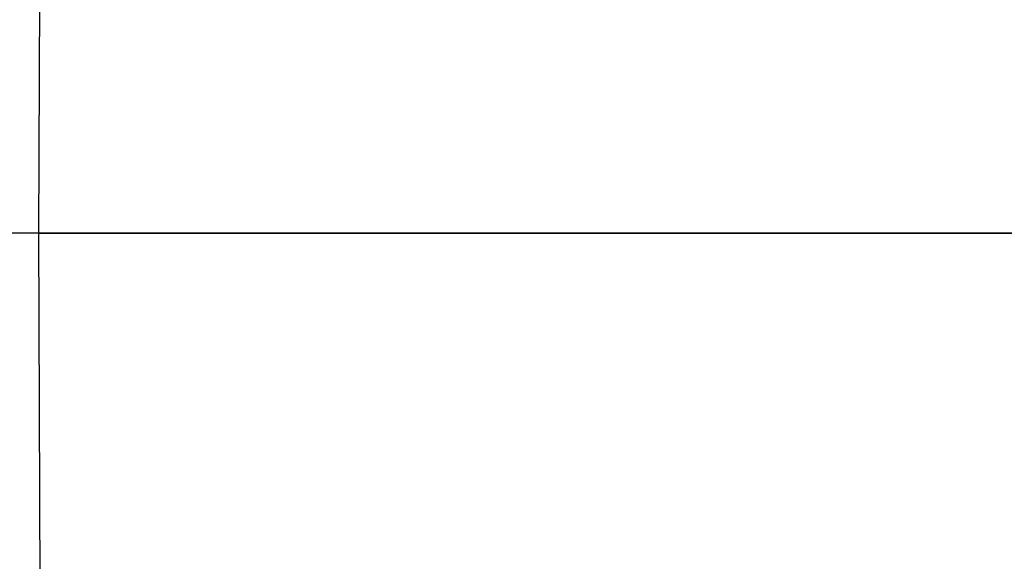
# Model space of a CAD drawing. Header units: millimetres. Extents: x -825 to -161, y -739 to 200.
# Tile 66 of 256: x -506.4842 to -506.453, y -43.0315 to -43.0144. Entities that reach past the tile are written whole.
import ezdxf

# ---------------------------------------------------------------- set-up
doc = ezdxf.new("R2010")
doc.units = ezdxf.units.MM
doc.header["$MEASUREMENT"] = 0
doc.layers.add('Default', color=7, linetype='Continuous', true_color=0x000000)

# ---------------------------------------------------------------- blocks, each defined once
blk = doc.blocks.new('M3X10MM')
at = {"layer": 'Default'}
for p in [(2.4003, 0), (2.468629, -1.031371)]:
    blk.add_line(p, (3.5, 0), dxfattribs=at)
at = {"layer": 'Default', "extrusion": (-7.98303e-16, 1, -8.38761e-48)}
blk.add_arc((0, 0), 3.5, 0, 180, dxfattribs=at)
at = {"layer": 'Default', "extrusion": (-7.98303e-16, 1, 1.53695e-47)}
blk.add_arc((0, 0), 3.5, 180, 0, dxfattribs=at)
at = {"layer": 'Default', "extrusion": (4.49733e-17, 1, 0)}
blk.add_arc((0, 0, -1.031371), 2.468629, 0, 180, dxfattribs=at)
at = {"layer": 'Default', "extrusion": (-4.49733e-17, 1, 0)}
blk.add_arc((0, 0, -1.031371), 2.468629, 180, 0, dxfattribs=at)
at = {"layer": 'Default'}
blk.add_arc((3.6, -2.162742), 1.6, 135, 180, dxfattribs=at)
blk = doc.blocks.new('M_COVER_ASM')
at = {"layer": 'Default', "rotation": 180}
blk.add_blockref('M3X10MM', (133.550939, 12.220803, 32.04294), dxfattribs=at)

msp = doc.modelspace()

# ---------------------------------------------------------------- block references
at = {"layer": 'Default', "extrusion": (0, -1, 0), "xscale": 1.342608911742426, "yscale": 1.342608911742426, "zscale": 1.342608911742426, "rotation": 359.9998767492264}
msp.add_blockref('M_COVER_ASM', (-682.475903, 20.483796), dxfattribs=at)

doc.saveas('drawing.dxf')
